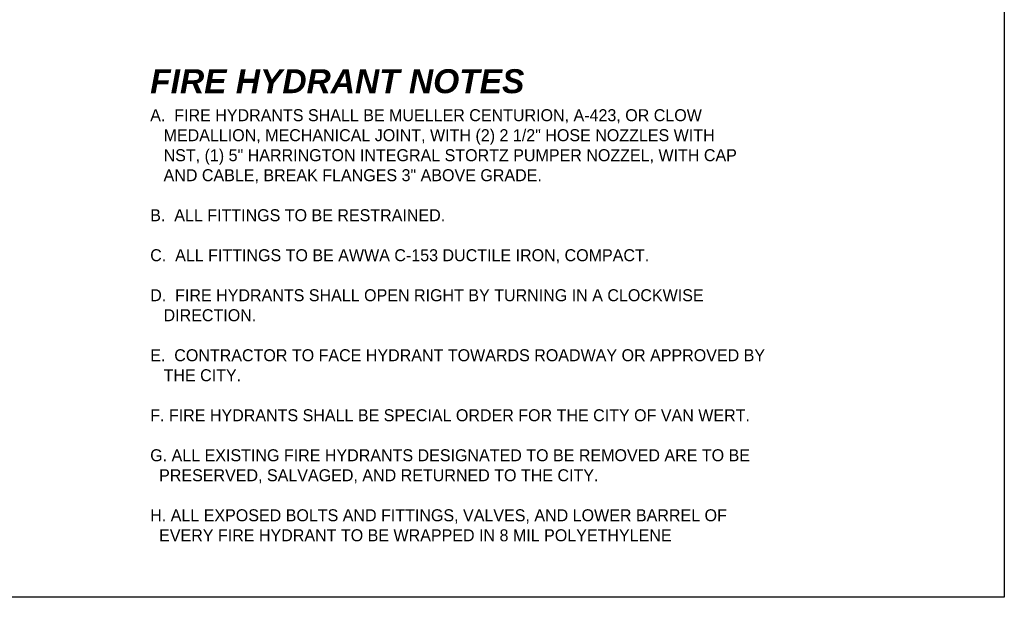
# Model space of a CAD drawing. Header units: feet. Extents: x 6 to 231, y 4 to 30.
# Tile 54 of 67: x 181.21 to 191.47, y 3.62 to 9.64. Entities that reach past the tile are written whole.
import ezdxf

# ---------------------------------------------------------------- set-up
doc = ezdxf.new("R2010")
doc.units = ezdxf.units.FT
doc.header["$MEASUREMENT"] = 0
doc.layers.add('COLUMNS', color=6, linetype='Continuous', plot=False)
doc.layers.add('text', color=9, linetype='Continuous')
doc.styles.add('Slanted-Normal', font='font31.shx', dxfattribs={"height": 0.14})

msp = doc.modelspace()

# ---------------------------------------------------------------- linework, layer by layer
at = {"layer": 'COLUMNS', "color": 2}
msp.add_lwpolyline([(161.09752, 3.62445), (161.09752, 24.37445), (191.47252, 24.37445), (191.47252, 3.62445)], close=True, dxfattribs=at)

# ---------------------------------------------------------------- texts
at = {"layer": 'text', "insert": (182.57092, 9.12562), "char_height": 0.14, "width": 8.9637104, "attachment_point": 1, "style": 'Slanted-Normal'}
msp.add_mtext('{\\fArial|b1|i1|c0|p34;\\H1.78571x;FIRE HYDRANT NOTES\\P\\Ffont31|c0;\\H0.5x;A.  FIRE HYDRANTS SHALL BE MUELLER CENTURION, A-423, OR CLOW \\P   MEDALLION, MECHANICAL JOINT, WITH (2) 2 1/2" HOSE NOZZLES WITH \\P   NST, (1) 5" HARRINGTON INTEGRAL STORTZ PUMPER NOZZEL, WITH CAP \\P   AND CABLE, BREAK FLANGES 3" ABOVE GRADE.\\P\\PB.  ALL FITTINGS TO BE RESTRAINED.\\P\\PC.  ALL FITTINGS TO BE AWWA C-153 DUCTILE IRON, COMPACT.\\P\\PD.  FIRE HYDRANTS SHALL OPEN RIGHT BY TURNING IN A CLOCKWISE \\P   DIRECTION.\\P\\PE.  CONTRACTOR TO FACE HYDRANT TOWARDS ROADWAY OR APPROVED BY \\P   THE CITY.\\P\\PF. FIRE HYDRANTS SHALL BE SPECIAL ORDER FOR THE CITY OF VAN WERT.\\P \\PG. ALL EXISTING FIRE HYDRANTS DESIGNATED TO BE REMOVED ARE TO BE \\P  PRESERVED, SALVAGED, AND RETURNED TO THE CITY.\\P\\PH. ALL EXPOSED BOLTS AND FITTINGS, VALVES, AND LOWER BARREL OF\\P  EVERY FIRE HYDRANT TO BE WRAPPED IN 8 MIL POLYETHYLENE}', dxfattribs=at)

doc.saveas('drawing.dxf')
